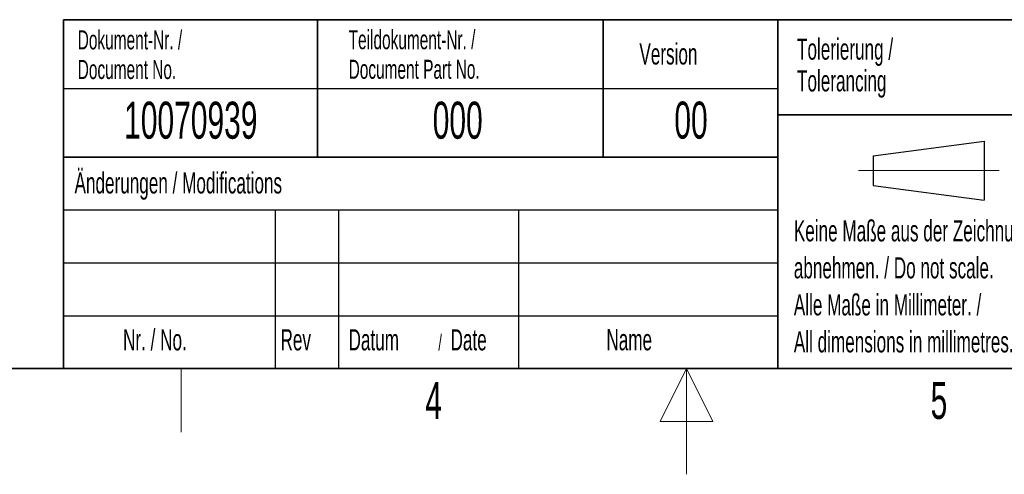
# Model space of a CAD drawing. Header units: millimetres. Extents: x 5 to 418, y 2 to 292.
# Tile 3 of 7: x 154 to 247, y 2 to 45. Entities that reach past the tile are written whole.
import ezdxf

# ---------------------------------------------------------------- set-up
doc = ezdxf.new("R2010")
doc.units = ezdxf.units.MM
doc.layers.add('SLD-0', color=7, linetype='Continuous')
doc.styles.add('SLDTEXTSTYLE0', font='TXT', dxfattribs={"width": 0.605})

# ---------------------------------------------------------------- blocks, each defined once
blk = doc.blocks.new('SW_NOTE_0_9')
at = {"layer": 'SLD-0', "color": 0, "char_height": 2, "attachment_point": 1, "style": 'SLDTEXTSTYLE0'}
for s, insert in [('Keine Maße aus der Zeichnung', (0, 2.578)), ('abnehmen. / Do not scale.', (0, -0.922)), ('Alle Maße in Millimeter. /', (0, -4.422)), ('All dimensions in millimetres.', (0, -7.922))]:
    blk.add_mtext(s, dxfattribs=dict(at, insert=insert))
blk = doc.blocks.new('SW_NOTE_0_10')
at = {"layer": 'SLD-0', "color": 0, "char_height": 2, "attachment_point": 1, "style": 'SLDTEXTSTYLE0'}
for s, insert in [('Tolerierung /', (0, 2.578)), ('Tolerancing', (0, -0.422))]:
    blk.add_mtext(s, dxfattribs=dict(at, insert=insert))
blk = doc.blocks.new('SW_NOTE_0_11')
at = {"layer": 'SLD-0', "color": 0, "char_height": 1.8, "attachment_point": 1, "style": 'SLDTEXTSTYLE0'}
for s, insert in [('Dokument-Nr. /', (0, 2.32)), ('Document No.', (0, -0.48))]:
    blk.add_mtext(s, dxfattribs=dict(at, insert=insert))
blk = doc.blocks.new('SW_NOTE_0_12')
at = {"layer": 'SLD-0', "color": 0, "char_height": 1.8, "attachment_point": 1, "style": 'SLDTEXTSTYLE0'}
for s, insert in [('Teildokument-Nr. /', (0, 2.32)), ('Document Part No.', (0, -0.48))]:
    blk.add_mtext(s, dxfattribs=dict(at, insert=insert))
blk = doc.blocks.new('SW_NOTE_0_13')
at = {"layer": 'SLD-0', "color": 0, "attachment_point": 1, "style": 'SLDTEXTSTYLE0'}
for s, insert, char_height in [('Datum', (0, 2.578), 2), ('/', (8.483, 2.078), 1.5), ('Date', (9.639, 2.578), 2)]:
    blk.add_mtext(s, dxfattribs=dict(at, insert=insert, char_height=char_height))

msp = doc.modelspace()

# ---------------------------------------------------------------- linework, layer by layer
at = {"layer": 'SLD-0', "lineweight": 35}
for p, q in [((158.117, 45), (225.617, 45)), ((158.117, 45), (158.117, 32)), ((182.117, 45), (182.117, 32)), ((209.117, 45), (209.117, 32)), ((225.617, 45), (225.617, 32)), ((225.617, 45), (266.33, 45)), ((225.617, 45), (225.617, 36)), ((225.617, 36), (266.33, 36)), ((225.617, 36), (225.617, 12)), ((158.117, 32), (158.117, 12)), ((158.117, 32), (225.617, 32)), ((26, 12), (408, 12)), ((225.617, 12), (266.33, 12))]:
    msp.add_line(p, q, dxfattribs=at)
at = {"layer": 'SLD-0'}
for p, q in [((158.117, 38.5), (225.617, 38.5)), ((158.117, 27), (225.617, 27)), ((178.117, 27), (178.117, 12)), ((184.117, 27), (184.117, 12)), ((201.117, 27), (201.117, 12)), ((158.117, 22), (225.617, 22)), ((158.117, 17), (225.617, 17))]:
    msp.add_line(p, q, dxfattribs=at)
at = {"layer": 'SLD-0', "lineweight": 25}
for p, q in [((234.64, 32.125), (245.14, 33.525)), ((245.14, 33.525), (245.14, 27.925)), ((158.117, 32), (225.617, 32)), ((234.64, 32.125), (234.64, 29.325)), ((234.64, 29.325), (245.14, 27.925))]:
    msp.add_line(p, q, dxfattribs=at)
at = {"layer": 'SLD-0', "color": 7, "linetype": 'Continuous', "lineweight": 35}
for p in [(225.617, 32), (158.117, 12)]:
    msp.add_line(p, (225.617, 12), dxfattribs=at)
at = {"layer": 'SLD-0', "lineweight": 18}
for p, q in [((233.24, 30.725), (246.54, 30.725)), ((169.25, 6), (169.25, 12))]:
    msp.add_line(p, q, dxfattribs=at)
at = {"layer": 'SLD-0', "color": 7, "linetype": 'Continuous', "lineweight": 18}
for p, q in [((217, 12), (214.5, 7)), ((217, 2), (217, 12)), ((219.5, 7), (217, 12)), ((214.5, 7), (219.5, 7))]:
    msp.add_line(p, q, dxfattribs=at)

# ---------------------------------------------------------------- block references
at = {"layer": 'SLD-0'}
for name, p in [('SW_NOTE_0_11', (159.471, 41.669)), ('SW_NOTE_0_12', (185.072, 41.687)), ('SW_NOTE_0_10', (227.439, 40.639)), ('SW_NOTE_0_9', (227.14, 23.453)), ('SW_NOTE_0_13', (185.063, 13.146))]:
    msp.add_blockref(name, p, dxfattribs=at)

# ---------------------------------------------------------------- texts
at = {"layer": 'SLD-0', "style": 'SLDTEXTSTYLE0'}
for s, insert, char_height, attachment_point in [('Version', (212.545, 42.76), 2, 1), ('10070939', (170.156, 37.243), 3.5, 2), ('000', (195.377, 37.243), 3.5, 2), ('00', (217.424, 37.253), 3.5, 2), ('Änderungen / Modifications', (159.17, 30.562), 2, 1), ('Nr. / No.', (163.753, 15.724), 2, 1), ('Rev', (178.635, 15.724), 2, 1), ('Name', (209.428, 15.729), 2, 1), ('4', (193.103, 10.743), 3.5, 2), ('5', (240.853, 10.743), 3.5, 2)]:
    msp.add_mtext(s, dxfattribs=dict(at, insert=insert, char_height=char_height, attachment_point=attachment_point))

doc.saveas('drawing.dxf')
